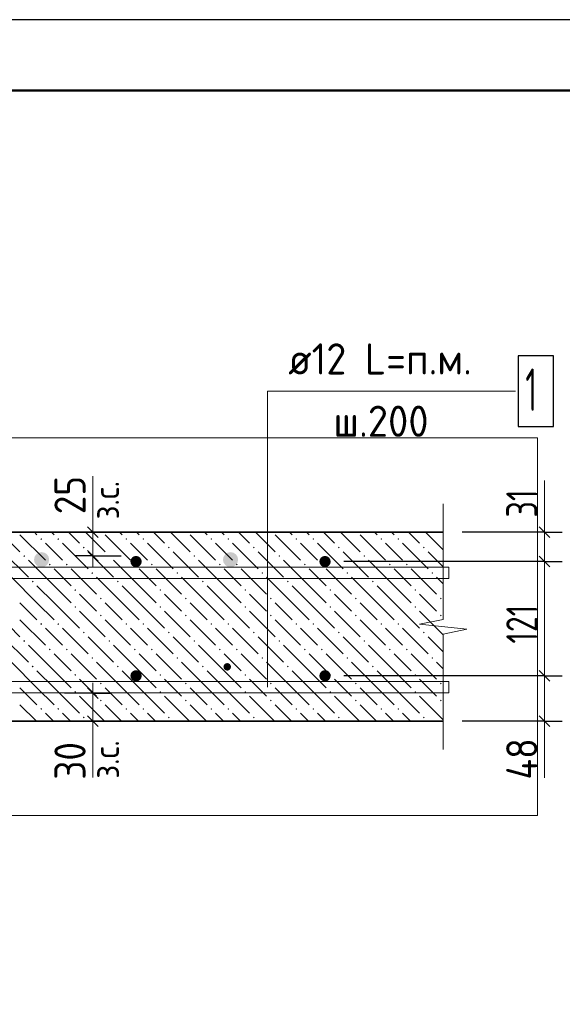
# Model space of a CAD drawing. Header units: millimetres. Extents: x 0 to 42000, y 0 to 29700.
# Tile 16 of 25: x 17937 to 21766, y 22748 to 29700. Entities that reach past the tile are written whole.
import ezdxf

# ---------------------------------------------------------------- set-up
doc = ezdxf.new("R2010")
doc.units = ezdxf.units.MM
for name, color, linetype, lineweight in [('Standard', 7, 'Continuous', 25), ('ДОП Верх по У', 7, 'Continuous', 18), ('ЖБ Перекрытие верхний уровень', 7, 'Continuous', 18), ('Размерная линия_ общее', 7, 'Continuous', 13), ('Фоновоя арматура Х1', 7, 'Continuous', 25)]:
    doc.layers.add(name, color=color, linetype=linetype, lineweight=lineweight)
doc.styles.add('ISOCPEUR', font='txt')

msp = doc.modelspace()

# ---------------------------------------------------------------- hatches: boundary and pattern name
at = {"linetype": 'Continuous', "lineweight": 13, "transparency": 33554687}
msp.add_hatch(color=7, dxfattribs=at).paths.add_polyline_path([(19428.4, 25131), (19426.4, 25141.2), (19420.6, 25149.9), (19412, 25155.6), (19401.8, 25157.7), (19391.6, 25155.6), (19382.9, 25149.9), (19377.1, 25141.2), (19375.1, 25131), (19377.1, 25120.8), (19382.9, 25112.1), (19391.6, 25106.4), (19401.8, 25104.3), (19412, 25106.4), (19420.6, 25112.1), (19426.4, 25120.8)])
at = {"layer": 'ДОП Верх по У', "linetype": 'Continuous', "lineweight": 25, "transparency": 33554687}
for points in [[(18145.1, 25887.7), (18141, 25908.1), (18129.5, 25925.4), (18112.2, 25936.9), (18091.8, 25941), (18071.4, 25936.9), (18054.1, 25925.4), (18042.5, 25908.1), (18038.4, 25887.7), (18042.5, 25867.3), (18054.1, 25850), (18071.4, 25838.4), (18091.8, 25834.3), (18112.2, 25838.4), (18129.5, 25850), (18141, 25867.3)], [(19478.4, 25887.7), (19474.4, 25908.1), (19462.8, 25925.4), (19445.5, 25936.9), (19425.1, 25941), (19404.7, 25936.9), (19387.4, 25925.4), (19375.8, 25908.1), (19371.8, 25887.7), (19375.8, 25867.3), (19387.4, 25850), (19404.7, 25838.4), (19425.1, 25834.3), (19445.5, 25838.4), (19462.8, 25850), (19474.4, 25867.3)]]:
    msp.add_hatch(color=7, dxfattribs=at).paths.add_polyline_path(points)
at = {"layer": 'ЖБ Перекрытие верхний уровень', "linetype": 'Continuous', "lineweight": 18, "transparency": 33554687}
for points in [[(18082.8, 26033.5), (18089.3, 26040), (18095.8, 26033.5), (18089.3, 26027)], [(18202.8, 26033.5), (18209.3, 26040), (18215.8, 26033.5), (18209.3, 26027)], [(18682.8, 26033.5), (18689.3, 26040), (18695.8, 26033.5), (18689.3, 26027)], [(18802.8, 26033.5), (18809.3, 26040), (18815.8, 26033.5), (18809.3, 26027)], [(19282.8, 26033.5), (19289.3, 26040), (19295.8, 26033.5), (19289.3, 26027)], [(19402.8, 26033.5), (19409.3, 26040), (19415.8, 26033.5), (19409.3, 26027)], [(19882.8, 26033.5), (19889.3, 26040), (19895.8, 26033.5), (19889.3, 26027)], [(20002.8, 26033.5), (20009.3, 26040), (20015.8, 26033.5), (20009.3, 26027)], [(20482.8, 26033.5), (20489.3, 26040), (20495.8, 26033.5), (20489.3, 26027)], [(20602.8, 26033.5), (20609.3, 26040), (20615.8, 26033.5), (20609.3, 26027)], [(18382.8, 25973.5), (18389.3, 25980), (18395.8, 25973.5), (18389.3, 25967)], [(18982.8, 25973.5), (18989.3, 25980), (18995.8, 25973.5), (18989.3, 25967)], [(19582.8, 25973.5), (19589.3, 25980), (19595.8, 25973.5), (19589.3, 25967)], [(20182.8, 25973.5), (20189.3, 25980), (20195.8, 25973.5), (20189.3, 25967)], [(20782.8, 25973.5), (20789.3, 25980), (20795.8, 25973.5), (20789.3, 25967)], [(17962.8, 25913.5), (17969.3, 25920), (17975.8, 25913.5), (17969.3, 25907)], [(18142.8, 25853.5), (18149.3, 25860), (18155.8, 25853.5), (18149.3, 25847)], [(18262.8, 25853.5), (18269.3, 25860), (18275.8, 25853.5), (18269.3, 25847)], [(18562.8, 25913.5), (18569.3, 25920), (18575.8, 25913.5), (18569.3, 25907)], [(18742.8, 25853.5), (18749.3, 25860), (18755.8, 25853.5), (18749.3, 25847)], [(18862.8, 25853.5), (18869.3, 25860), (18875.8, 25853.5), (18869.3, 25847)], [(19162.8, 25913.5), (19169.3, 25920), (19175.8, 25913.5), (19169.3, 25907)], [(19342.8, 25853.5), (19349.3, 25860), (19355.8, 25853.5), (19349.3, 25847)], [(19462.8, 25853.5), (19469.3, 25860), (19475.8, 25853.5), (19469.3, 25847)], [(19762.8, 25913.5), (19769.3, 25920), (19775.8, 25913.5), (19769.3, 25907)], [(19942.8, 25853.5), (19949.3, 25860), (19955.8, 25853.5), (19949.3, 25847)], [(20062.8, 25853.5), (20069.3, 25860), (20075.8, 25853.5), (20069.3, 25847)], [(20362.8, 25913.5), (20369.3, 25920), (20375.8, 25913.5), (20369.3, 25907)], [(20542.8, 25853.5), (20549.3, 25860), (20555.8, 25853.5), (20549.3, 25847)], [(20662.8, 25853.5), (20669.3, 25860), (20675.8, 25853.5), (20669.3, 25847)], [(18442.8, 25793.5), (18449.3, 25800), (18455.8, 25793.5), (18449.3, 25787)], [(19042.8, 25793.5), (19049.3, 25800), (19055.8, 25793.5), (19049.3, 25787)], [(19642.8, 25793.5), (19649.3, 25800), (19655.8, 25793.5), (19649.3, 25787)], [(20242.8, 25793.5), (20249.3, 25800), (20255.8, 25793.5), (20249.3, 25787)], [(20842.8, 25793.5), (20849.3, 25800), (20855.8, 25793.5), (20849.3, 25787)], [(18022.8, 25733.5), (18029.3, 25740), (18035.8, 25733.5), (18029.3, 25727)], [(18622.8, 25733.5), (18629.3, 25740), (18635.8, 25733.5), (18629.3, 25727)], [(19222.8, 25733.5), (19229.3, 25740), (19235.8, 25733.5), (19229.3, 25727)], [(19822.8, 25733.5), (19829.3, 25740), (19835.8, 25733.5), (19829.3, 25727)], [(20422.8, 25733.5), (20429.3, 25740), (20435.8, 25733.5), (20429.3, 25727)], [(18322.8, 25673.5), (18329.3, 25680), (18335.8, 25673.5), (18329.3, 25667)], [(18922.8, 25673.5), (18929.3, 25680), (18935.8, 25673.5), (18929.3, 25667)], [(19522.8, 25673.5), (19529.3, 25680), (19535.8, 25673.5), (19529.3, 25667)], [(20122.8, 25673.5), (20129.3, 25680), (20135.8, 25673.5), (20129.3, 25667)], [(20722.8, 25673.5), (20729.3, 25680), (20735.8, 25673.5), (20729.3, 25667)], [(18502.8, 25613.5), (18509.3, 25620), (18515.8, 25613.5), (18509.3, 25607)], [(19102.8, 25613.5), (19109.3, 25620), (19115.8, 25613.5), (19109.3, 25607)], [(19702.8, 25613.5), (19709.3, 25620), (19715.8, 25613.5), (19709.3, 25607)], [(20302.8, 25613.5), (20309.3, 25620), (20315.8, 25613.5), (20309.3, 25607)], [(20902.8, 25613.5), (20909.3, 25620), (20915.8, 25613.5), (20909.3, 25607)], [(18322.8, 25553.5), (18329.3, 25560), (18335.8, 25553.5), (18329.3, 25547)], [(18922.8, 25553.5), (18929.3, 25560), (18935.8, 25553.5), (18929.3, 25547)], [(19522.8, 25553.5), (19529.3, 25560), (19535.8, 25553.5), (19529.3, 25547)], [(20122.8, 25553.5), (20129.3, 25560), (20135.8, 25553.5), (20129.3, 25547)], [(20722.8, 25553.5), (20729.3, 25560), (20735.8, 25553.5), (20729.3, 25547)], [(18502.8, 25493.5), (18509.3, 25500), (18515.8, 25493.5), (18509.3, 25487)], [(19102.8, 25493.5), (19109.3, 25500), (19115.8, 25493.5), (19109.3, 25487)], [(19702.8, 25493.5), (19709.3, 25500), (19715.8, 25493.5), (19709.3, 25487)], [(20302.8, 25493.5), (20309.3, 25500), (20315.8, 25493.5), (20309.3, 25487)], [(20902.8, 25493.5), (20909.3, 25500), (20915.8, 25493.5), (20909.3, 25487)], [(18082.8, 25433.5), (18089.3, 25440), (18095.8, 25433.5), (18089.3, 25427)], [(18202.8, 25433.5), (18209.3, 25440), (18215.8, 25433.5), (18209.3, 25427)], [(18382.8, 25373.5), (18389.3, 25380), (18395.8, 25373.5), (18389.3, 25367)], [(18682.8, 25433.5), (18689.3, 25440), (18695.8, 25433.5), (18689.3, 25427)], [(18802.8, 25433.5), (18809.3, 25440), (18815.8, 25433.5), (18809.3, 25427)], [(18982.8, 25373.5), (18989.3, 25380), (18995.8, 25373.5), (18989.3, 25367)], [(19282.8, 25433.5), (19289.3, 25440), (19295.8, 25433.5), (19289.3, 25427)], [(19402.8, 25433.5), (19409.3, 25440), (19415.8, 25433.5), (19409.3, 25427)], [(19582.8, 25373.5), (19589.3, 25380), (19595.8, 25373.5), (19589.3, 25367)], [(19882.8, 25433.5), (19889.3, 25440), (19895.8, 25433.5), (19889.3, 25427)], [(20002.8, 25433.5), (20009.3, 25440), (20015.8, 25433.5), (20009.3, 25427)], [(20182.8, 25373.5), (20189.3, 25380), (20195.8, 25373.5), (20189.3, 25367)], [(20482.8, 25433.5), (20489.3, 25440), (20495.8, 25433.5), (20489.3, 25427)], [(20602.8, 25433.5), (20609.3, 25440), (20615.8, 25433.5), (20609.3, 25427)], [(20782.8, 25373.5), (20789.3, 25380), (20795.8, 25373.5), (20789.3, 25367)], [(17962.8, 25313.5), (17969.3, 25320), (17975.8, 25313.5), (17969.3, 25307)], [(18562.8, 25313.5), (18569.3, 25320), (18575.8, 25313.5), (18569.3, 25307)], [(19162.8, 25313.5), (19169.3, 25320), (19175.8, 25313.5), (19169.3, 25307)], [(19762.8, 25313.5), (19769.3, 25320), (19775.8, 25313.5), (19769.3, 25307)], [(20362.8, 25313.5), (20369.3, 25320), (20375.8, 25313.5), (20369.3, 25307)], [(18142.8, 25253.5), (18149.3, 25260), (18155.8, 25253.5), (18149.3, 25247)], [(18262.8, 25253.5), (18269.3, 25260), (18275.8, 25253.5), (18269.3, 25247)], [(18742.8, 25253.5), (18749.3, 25260), (18755.8, 25253.5), (18749.3, 25247)], [(18862.8, 25253.5), (18869.3, 25260), (18875.8, 25253.5), (18869.3, 25247)], [(19342.8, 25253.5), (19349.3, 25260), (19355.8, 25253.5), (19349.3, 25247)], [(19462.8, 25253.5), (19469.3, 25260), (19475.8, 25253.5), (19469.3, 25247)], [(19942.8, 25253.5), (19949.3, 25260), (19955.8, 25253.5), (19949.3, 25247)], [(20062.8, 25253.5), (20069.3, 25260), (20075.8, 25253.5), (20069.3, 25247)], [(20542.8, 25253.5), (20549.3, 25260), (20555.8, 25253.5), (20549.3, 25247)], [(20662.8, 25253.5), (20669.3, 25260), (20675.8, 25253.5), (20669.3, 25247)], [(18442.8, 25193.5), (18449.3, 25200), (18455.8, 25193.5), (18449.3, 25187)], [(19042.8, 25193.5), (19049.3, 25200), (19055.8, 25193.5), (19049.3, 25187)], [(19642.8, 25193.5), (19649.3, 25200), (19655.8, 25193.5), (19649.3, 25187)], [(20242.8, 25193.5), (20249.3, 25200), (20255.8, 25193.5), (20249.3, 25187)], [(20842.8, 25193.5), (20849.3, 25200), (20855.8, 25193.5), (20849.3, 25187)], [(18022.8, 25133.5), (18029.3, 25140), (18035.8, 25133.5), (18029.3, 25127)], [(18622.8, 25133.5), (18629.3, 25140), (18635.8, 25133.5), (18629.3, 25127)], [(19222.8, 25133.5), (19229.3, 25140), (19235.8, 25133.5), (19229.3, 25127)], [(19822.8, 25133.5), (19829.3, 25140), (19835.8, 25133.5), (19829.3, 25127)], [(20422.8, 25133.5), (20429.3, 25140), (20435.8, 25133.5), (20429.3, 25127)], [(18322.8, 25073.5), (18329.3, 25080), (18335.8, 25073.5), (18329.3, 25067)], [(18922.8, 25073.5), (18929.3, 25080), (18935.8, 25073.5), (18929.3, 25067)], [(19522.8, 25073.5), (19529.3, 25080), (19535.8, 25073.5), (19529.3, 25067)], [(20122.8, 25073.5), (20129.3, 25080), (20135.8, 25073.5), (20129.3, 25067)], [(20722.8, 25073.5), (20729.3, 25080), (20735.8, 25073.5), (20729.3, 25067)], [(18322.8, 24953.5), (18329.3, 24960), (18335.8, 24953.5), (18329.3, 24947)], [(18502.8, 25013.5), (18509.3, 25020), (18515.8, 25013.5), (18509.3, 25007)], [(18922.8, 24953.5), (18929.3, 24960), (18935.8, 24953.5), (18929.3, 24947)], [(19102.8, 25013.5), (19109.3, 25020), (19115.8, 25013.5), (19109.3, 25007)], [(19522.8, 24953.5), (19529.3, 24960), (19535.8, 24953.5), (19529.3, 24947)], [(19702.8, 25013.5), (19709.3, 25020), (19715.8, 25013.5), (19709.3, 25007)], [(20122.8, 24953.5), (20129.3, 24960), (20135.8, 24953.5), (20129.3, 24947)], [(20302.8, 25013.5), (20309.3, 25020), (20315.8, 25013.5), (20309.3, 25007)], [(20722.8, 24953.5), (20729.3, 24960), (20735.8, 24953.5), (20729.3, 24947)], [(20902.8, 25013.5), (20909.3, 25020), (20915.8, 25013.5), (20909.3, 25007)], [(18502.8, 24893.5), (18509.3, 24900), (18515.8, 24893.5), (18509.3, 24887)], [(19102.8, 24893.5), (19109.3, 24900), (19115.8, 24893.5), (19109.3, 24887)], [(19702.8, 24893.5), (19709.3, 24900), (19715.8, 24893.5), (19709.3, 24887)], [(20302.8, 24893.5), (20309.3, 24900), (20315.8, 24893.5), (20309.3, 24887)], [(20902.8, 24893.5), (20909.3, 24900), (20915.8, 24893.5), (20909.3, 24887)], [(18082.8, 24833.5), (18089.3, 24840), (18095.8, 24833.5), (18089.3, 24827)], [(18202.8, 24833.5), (18209.3, 24840), (18215.8, 24833.5), (18209.3, 24827)], [(18682.8, 24833.5), (18689.3, 24840), (18695.8, 24833.5), (18689.3, 24827)], [(18802.8, 24833.5), (18809.3, 24840), (18815.8, 24833.5), (18809.3, 24827)], [(19282.8, 24833.5), (19289.3, 24840), (19295.8, 24833.5), (19289.3, 24827)], [(19402.8, 24833.5), (19409.3, 24840), (19415.8, 24833.5), (19409.3, 24827)], [(19882.8, 24833.5), (19889.3, 24840), (19895.8, 24833.5), (19889.3, 24827)], [(20002.8, 24833.5), (20009.3, 24840), (20015.8, 24833.5), (20009.3, 24827)], [(20482.8, 24833.5), (20489.3, 24840), (20495.8, 24833.5), (20489.3, 24827)], [(20602.8, 24833.5), (20609.3, 24840), (20615.8, 24833.5), (20609.3, 24827)], [(18382.8, 24773.5), (18389.3, 24780), (18395.8, 24773.5), (18389.3, 24767)], [(18982.8, 24773.5), (18989.3, 24780), (18995.8, 24773.5), (18989.3, 24767)], [(19582.8, 24773.5), (19589.3, 24780), (19595.8, 24773.5), (19589.3, 24767)], [(20182.8, 24773.5), (20189.3, 24780), (20195.8, 24773.5), (20189.3, 24767)], [(20782.8, 24773.5), (20789.3, 24780), (20795.8, 24773.5), (20789.3, 24767)]]:
    msp.add_hatch(color=7, dxfattribs=at).paths.add_polyline_path(points, flags=16)
at = {"layer": 'Фоновоя арматура Х1', "linetype": 'Continuous', "lineweight": 18, "transparency": 33554687}
for points in [[(18798.4, 25874.3), (18795.4, 25889.6), (18786.7, 25902.6), (18773.7, 25911.3), (18758.4, 25914.3), (18743.1, 25911.3), (18730.1, 25902.6), (18721.5, 25889.6), (18718.4, 25874.3), (18721.5, 25859), (18730.1, 25846), (18743.1, 25837.4), (18758.4, 25834.3), (18773.7, 25837.4), (18786.7, 25846), (18795.4, 25859)], [(20131.8, 25874.3), (20128.7, 25889.6), (20120.1, 25902.6), (20107.1, 25911.3), (20091.8, 25914.3), (20076.5, 25911.3), (20063.5, 25902.6), (20054.8, 25889.6), (20051.8, 25874.3), (20054.8, 25859), (20063.5, 25846), (20076.5, 25837.4), (20091.8, 25834.3), (20107.1, 25837.4), (20120.1, 25846), (20128.7, 25859)], [(18798.4, 25067.7), (18795.4, 25083), (18786.7, 25096), (18773.7, 25104.6), (18758.4, 25107.7), (18743.1, 25104.6), (18730.1, 25096), (18721.5, 25083), (18718.4, 25067.7), (18721.5, 25052.4), (18730.1, 25039.4), (18743.1, 25030.7), (18758.4, 25027.7), (18773.7, 25030.7), (18786.7, 25039.4), (18795.4, 25052.4)], [(20131.8, 25067.7), (20128.7, 25083), (20120.1, 25096), (20107.1, 25104.6), (20091.8, 25107.7), (20076.5, 25104.6), (20063.5, 25096), (20054.8, 25083), (20051.8, 25067.7), (20054.8, 25052.4), (20063.5, 25039.4), (20076.5, 25030.7), (20091.8, 25027.7), (20107.1, 25030.7), (20120.1, 25039.4), (20128.7, 25052.4)]]:
    msp.add_hatch(color=7, dxfattribs=at).paths.add_polyline_path(points)

# ---------------------------------------------------------------- linework, layer by layer
at = {"layer": 'Standard', "color": 7, "linetype": 'Continuous', "lineweight": 13, "transparency": 33554687}
for p, q in [((18452.3, 26081), (18452.3, 26478.4)), ((21640.6, 26081), (21640.6, 26447.7)), ((20925, 26281), (20925, 25466.3)), ((20925, 25466.3), (20758.4, 25431.7)), ((20758.4, 25431.7), (21091.7, 25397)), ((21091.7, 25397), (20925, 25362.3)), ((20925, 25362.3), (20925, 24547.7)), ((18452.3, 24747.7), (18452.3, 24350.2)), ((21640.6, 24747.7), (21640.6, 24347.7)), ((20925, 24547.7), (20925, 24547.7))]:
    msp.add_line(p, q, dxfattribs=at)
at = {"layer": 'Standard', "color": 7, "linetype": 'Continuous', "lineweight": 25, "transparency": 33554687}
msp.add_lwpolyline([(0, 0), (42000, 0), (42000, 29700), (0, 29700), (0, 0)], close=True, dxfattribs=at)
at = {"layer": 'Standard', "color": 7, "linetype": 'Continuous', "lineweight": 50, "transparency": 33554687}
msp.add_lwpolyline([(2000, 29200), (41500, 29200), (41500, 500), (2000, 500), (2000, 29200)], close=True, dxfattribs=at)
at = {"layer": 'Standard', "color": 7, "linetype": 'Continuous', "lineweight": 13, "transparency": 33554687}
for points in [[(41500, 29200), (2000, 29200), (2000, 6000), (41500, 6000), (41500, 29200)], [(21435, 27077.6), (19686.6, 27077.6), (19686.6, 26666.8), (19686.6, 24987.7)]]:
    msp.add_lwpolyline(points, dxfattribs=at)
at = {"layer": 'Standard', "color": 254, "linetype": 'Continuous', "lineweight": 18, "true_color": 0xc4c4ff, "transparency": 33554687}
msp.add_lwpolyline([(3556.3, 24081), (21591.7, 24081), (21591.7, 26747.7), (3556.3, 26747.7), (3556.3, 24081)], dxfattribs=at)
at = {"layer": 'ЖБ Перекрытие верхний уровень', "color": 7, "linetype": 'Continuous', "lineweight": 35, "transparency": 33554687}
for p, q in [((20925, 26081), (13158.4, 26081)), ((13158.4, 24747.7), (20925, 24747.7))]:
    msp.add_line(p, q, dxfattribs=at)
at = {"layer": 'ЖБ Перекрытие верхний уровень', "color": 9, "linetype": 'Continuous', "lineweight": 18, "true_color": 0xc7c7c7, "transparency": 33554687}
for p, q in [((17801.8, 26081), (17939.3, 25943.5)), ((18041.8, 26081), (18059.3, 26063.5)), ((18161.8, 26081), (18179.3, 26063.5)), ((18281.8, 26081), (18359.3, 26003.5)), ((18401.8, 26081), (18539.3, 25943.5)), ((18641.8, 26081), (18659.3, 26063.5)), ((18761.8, 26081), (18779.3, 26063.5)), ((18881.8, 26081), (18959.3, 26003.5)), ((19001.8, 26081), (19139.3, 25943.5)), ((19241.8, 26081), (19259.3, 26063.5)), ((19361.8, 26081), (19379.3, 26063.5)), ((19481.8, 26081), (19559.3, 26003.5)), ((19601.8, 26081), (19739.3, 25943.5)), ((19841.8, 26081), (19859.3, 26063.5)), ((19961.8, 26081), (19979.3, 26063.5)), ((20081.8, 26081), (20159.3, 26003.5)), ((20201.8, 26081), (20339.3, 25943.5)), ((20441.8, 26081), (20459.3, 26063.5)), ((20561.8, 26081), (20579.3, 26063.5)), ((20681.8, 26081), (20759.3, 26003.5)), ((20801.8, 26081), (20925, 25957.8)), ((17939.3, 26063.5), (18119.3, 25883.5)), ((18179.3, 25943.5), (18119.3, 26003.5)), ((18239.3, 26003.5), (18419.3, 25823.5)), ((18539.3, 26063.5), (18719.3, 25883.5)), ((18779.3, 25943.5), (18719.3, 26003.5)), ((18839.3, 26003.5), (19019.3, 25823.5)), ((19139.3, 26063.5), (19319.3, 25883.5)), ((19379.3, 25943.5), (19319.3, 26003.5)), ((19439.3, 26003.5), (19619.3, 25823.5)), ((19739.3, 26063.5), (19919.3, 25883.5)), ((19979.3, 25943.5), (19919.3, 26003.5)), ((20039.3, 26003.5), (20219.3, 25823.5)), ((20339.3, 26063.5), (20519.3, 25883.5)), ((20579.3, 25943.5), (20519.3, 26003.5)), ((20639.3, 26003.5), (20819.3, 25823.5)), ((17819.3, 25943.5), (17999.3, 25763.5)), ((18239.3, 25883.5), (18179.3, 25943.5)), ((18419.3, 25943.5), (18599.3, 25763.5)), ((18839.3, 25883.5), (18779.3, 25943.5)), ((19019.3, 25943.5), (19199.3, 25763.5)), ((19439.3, 25883.5), (19379.3, 25943.5)), ((19619.3, 25943.5), (19799.3, 25763.5)), ((20039.3, 25883.5), (19979.3, 25943.5)), ((20219.3, 25943.5), (20399.3, 25763.5)), ((20639.3, 25883.5), (20579.3, 25943.5)), ((20819.3, 25943.5), (20925, 25837.8)), ((18179.3, 25703.5), (17999.3, 25883.5)), ((18779.3, 25703.5), (18599.3, 25883.5)), ((19379.3, 25703.5), (19199.3, 25883.5)), ((19979.3, 25703.5), (19799.3, 25883.5)), ((20579.3, 25703.5), (20399.3, 25883.5)), ((18179.3, 25823.5), (18299.3, 25703.5)), ((18299.3, 25823.5), (18479.3, 25643.5)), ((18779.3, 25823.5), (18899.3, 25703.5)), ((18899.3, 25823.5), (19079.3, 25643.5)), ((19379.3, 25823.5), (19499.3, 25703.5)), ((19499.3, 25823.5), (19679.3, 25643.5)), ((19979.3, 25823.5), (20099.3, 25703.5)), ((20099.3, 25823.5), (20279.3, 25643.5)), ((20579.3, 25823.5), (20699.3, 25703.5)), ((20699.3, 25823.5), (20879.3, 25643.5)), ((18059.3, 25583.5), (17879.3, 25763.5)), ((18659.3, 25583.5), (18479.3, 25763.5)), ((19259.3, 25583.5), (19079.3, 25763.5)), ((19859.3, 25583.5), (19679.3, 25763.5)), ((20459.3, 25583.5), (20279.3, 25763.5)), ((20925, 25717.8), (20879.3, 25763.5)), ((18059.3, 25703.5), (18179.3, 25583.5)), ((18179.3, 25703.5), (18299.3, 25583.5)), ((18659.3, 25703.5), (18779.3, 25583.5)), ((18779.3, 25703.5), (18899.3, 25583.5)), ((19259.3, 25703.5), (19379.3, 25583.5)), ((19379.3, 25703.5), (19499.3, 25583.5)), ((19859.3, 25703.5), (19979.3, 25583.5)), ((19979.3, 25703.5), (20099.3, 25583.5)), ((20459.3, 25703.5), (20579.3, 25583.5)), ((20579.3, 25703.5), (20699.3, 25583.5)), ((17939.3, 25583.5), (18059.3, 25463.5)), ((18059.3, 25583.5), (18179.3, 25463.5)), ((18179.3, 25583.5), (18359.3, 25403.5)), ((18419.3, 25583.5), (18359.3, 25643.5)), ((18479.3, 25523.5), (18419.3, 25583.5)), ((18539.3, 25583.5), (18659.3, 25463.5)), ((18659.3, 25583.5), (18779.3, 25463.5)), ((18779.3, 25583.5), (18959.3, 25403.5)), ((19019.3, 25583.5), (18959.3, 25643.5)), ((19079.3, 25523.5), (19019.3, 25583.5)), ((19139.3, 25583.5), (19259.3, 25463.5)), ((19259.3, 25583.5), (19379.3, 25463.5)), ((19379.3, 25583.5), (19559.3, 25403.5)), ((19619.3, 25583.5), (19559.3, 25643.5)), ((19679.3, 25523.5), (19619.3, 25583.5)), ((19739.3, 25583.5), (19859.3, 25463.5)), ((19859.3, 25583.5), (19979.3, 25463.5)), ((19979.3, 25583.5), (20159.3, 25403.5)), ((20219.3, 25583.5), (20159.3, 25643.5)), ((20279.3, 25523.5), (20219.3, 25583.5)), ((20339.3, 25583.5), (20459.3, 25463.5)), ((20459.3, 25583.5), (20579.3, 25463.5)), ((20579.3, 25583.5), (20759.3, 25403.5)), ((20819.3, 25583.5), (20759.3, 25643.5)), ((20879.3, 25523.5), (20819.3, 25583.5)), ((17759.3, 25523.5), (17939.3, 25343.5)), ((18359.3, 25523.5), (18539.3, 25343.5)), ((18959.3, 25523.5), (19139.3, 25343.5)), ((19559.3, 25523.5), (19739.3, 25343.5)), ((20159.3, 25523.5), (20339.3, 25343.5)), ((20759.3, 25523.5), (20925, 25357.8)), ((17939.3, 25463.5), (18119.3, 25283.5)), ((18539.3, 25463.5), (18719.3, 25283.5)), ((19139.3, 25463.5), (19319.3, 25283.5)), ((19739.3, 25463.5), (19919.3, 25283.5)), ((20339.3, 25463.5), (20519.3, 25283.5)), ((18179.3, 25343.5), (18119.3, 25403.5)), ((18239.3, 25403.5), (18419.3, 25223.5)), ((18779.3, 25343.5), (18719.3, 25403.5)), ((18839.3, 25403.5), (19019.3, 25223.5)), ((19379.3, 25343.5), (19319.3, 25403.5)), ((19439.3, 25403.5), (19619.3, 25223.5)), ((19979.3, 25343.5), (19919.3, 25403.5)), ((20039.3, 25403.5), (20219.3, 25223.5)), ((20579.3, 25343.5), (20519.3, 25403.5)), ((20639.3, 25403.5), (20819.3, 25223.5)), ((17819.3, 25343.5), (17999.3, 25163.5)), ((18239.3, 25283.5), (18179.3, 25343.5)), ((18419.3, 25343.5), (18599.3, 25163.5)), ((18839.3, 25283.5), (18779.3, 25343.5)), ((19019.3, 25343.5), (19199.3, 25163.5)), ((19439.3, 25283.5), (19379.3, 25343.5)), ((19619.3, 25343.5), (19799.3, 25163.5)), ((20039.3, 25283.5), (19979.3, 25343.5)), ((20219.3, 25343.5), (20399.3, 25163.5)), ((20639.3, 25283.5), (20579.3, 25343.5)), ((20819.3, 25343.5), (20925, 25237.8)), ((18179.3, 25103.5), (17999.3, 25283.5)), ((18779.3, 25103.5), (18599.3, 25283.5)), ((19379.3, 25103.5), (19199.3, 25283.5)), ((19979.3, 25103.5), (19799.3, 25283.5)), ((20579.3, 25103.5), (20399.3, 25283.5)), ((18179.3, 25223.5), (18299.3, 25103.5)), ((18299.3, 25223.5), (18479.3, 25043.5)), ((18779.3, 25223.5), (18899.3, 25103.5)), ((18899.3, 25223.5), (19079.3, 25043.5)), ((19379.3, 25223.5), (19499.3, 25103.5)), ((19499.3, 25223.5), (19679.3, 25043.5)), ((19979.3, 25223.5), (20099.3, 25103.5)), ((20099.3, 25223.5), (20279.3, 25043.5)), ((20579.3, 25223.5), (20699.3, 25103.5)), ((20699.3, 25223.5), (20879.3, 25043.5)), ((18059.3, 24983.5), (17879.3, 25163.5)), ((18059.3, 25103.5), (18179.3, 24983.5)), ((18179.3, 25103.5), (18299.3, 24983.5)), ((18659.3, 24983.5), (18479.3, 25163.5)), ((18659.3, 25103.5), (18779.3, 24983.5)), ((18779.3, 25103.5), (18899.3, 24983.5)), ((19259.3, 24983.5), (19079.3, 25163.5)), ((19259.3, 25103.5), (19379.3, 24983.5)), ((19379.3, 25103.5), (19499.3, 24983.5)), ((19859.3, 24983.5), (19679.3, 25163.5)), ((19859.3, 25103.5), (19979.3, 24983.5)), ((19979.3, 25103.5), (20099.3, 24983.5)), ((20459.3, 24983.5), (20279.3, 25163.5)), ((20459.3, 25103.5), (20579.3, 24983.5)), ((20579.3, 25103.5), (20699.3, 24983.5)), ((20925, 25117.8), (20879.3, 25163.5)), ((18419.3, 24983.5), (18359.3, 25043.5)), ((19019.3, 24983.5), (18959.3, 25043.5)), ((19619.3, 24983.5), (19559.3, 25043.5)), ((20219.3, 24983.5), (20159.3, 25043.5)), ((20819.3, 24983.5), (20759.3, 25043.5)), ((17939.3, 24983.5), (18059.3, 24863.5)), ((18059.3, 24983.5), (18179.3, 24863.5)), ((18179.3, 24983.5), (18359.3, 24803.5)), ((18479.3, 24923.5), (18419.3, 24983.5)), ((18539.3, 24983.5), (18659.3, 24863.5)), ((18659.3, 24983.5), (18779.3, 24863.5)), ((18779.3, 24983.5), (18959.3, 24803.5)), ((19079.3, 24923.5), (19019.3, 24983.5)), ((19139.3, 24983.5), (19259.3, 24863.5)), ((19259.3, 24983.5), (19379.3, 24863.5)), ((19379.3, 24983.5), (19559.3, 24803.5)), ((19679.3, 24923.5), (19619.3, 24983.5)), ((19739.3, 24983.5), (19859.3, 24863.5)), ((19859.3, 24983.5), (19979.3, 24863.5)), ((19979.3, 24983.5), (20159.3, 24803.5)), ((20279.3, 24923.5), (20219.3, 24983.5)), ((20339.3, 24983.5), (20459.3, 24863.5)), ((20459.3, 24983.5), (20579.3, 24863.5)), ((20579.3, 24983.5), (20759.3, 24803.5)), ((20879.3, 24923.5), (20819.3, 24983.5)), ((18359.3, 24923.5), (18535.2, 24747.7)), ((18959.3, 24923.5), (19135.2, 24747.7)), ((19559.3, 24923.5), (19735.2, 24747.7)), ((20159.3, 24923.5), (20335.2, 24747.7)), ((20759.3, 24923.5), (20925, 24757.8)), ((17939.3, 24863.5), (18055.2, 24747.7)), ((18539.3, 24863.5), (18655.2, 24747.7)), ((19139.3, 24863.5), (19255.2, 24747.7)), ((19739.3, 24863.5), (19855.2, 24747.7)), ((20339.3, 24863.5), (20455.2, 24747.7)), ((18175.2, 24747.7), (18119.3, 24803.5)), ((18239.3, 24803.5), (18295.2, 24747.7)), ((18775.2, 24747.7), (18719.3, 24803.5)), ((18839.3, 24803.5), (18895.2, 24747.7)), ((19375.2, 24747.7), (19319.3, 24803.5)), ((19439.3, 24803.5), (19495.2, 24747.7)), ((19975.2, 24747.7), (19919.3, 24803.5)), ((20039.3, 24803.5), (20095.2, 24747.7)), ((20575.2, 24747.7), (20519.3, 24803.5)), ((20639.3, 24803.5), (20695.2, 24747.7))]:
    msp.add_line(p, q, dxfattribs=at)
at = {"layer": 'Размерная линия_ общее', "color": 7, "linetype": 'Continuous', "lineweight": 13, "transparency": 33554687}
for p, q in [((18452.3, 26081), (18452.3, 26156)), ((21640.6, 26081), (21640.6, 26156)), ((18452.3, 25914.3), (18452.3, 26081)), ((21640.6, 26081), (21640.6, 25874.3)), ((18452.3, 25914.3), (18452.3, 25839.3)), ((21640.6, 25874.3), (21640.6, 25067.7)), ((21640.6, 25067.7), (21640.6, 24747.7)), ((18452.3, 24944.3), (18452.3, 25019.3)), ((18452.3, 24944.3), (18452.3, 24747.7)), ((18452.3, 24747.7), (18452.3, 24672.7)), ((21640.6, 24747.7), (21640.6, 24672.7))]:
    msp.add_line(p, q, dxfattribs=at)
at = {"layer": 'Размерная линия_ общее', "color": 253, "linetype": 'Continuous', "lineweight": -3, "true_color": 0xa0a0a0, "transparency": 33554687}
for p, q in [((18452.3, 26081), (18327.3, 26081)), ((18452.3, 26081), (18577.3, 26081)), ((18452.3, 26081), (18784, 26081)), ((21640.6, 26081), (21515.6, 26081)), ((21640.6, 26081), (21765.6, 26081)), ((18452.3, 25914.3), (18327.3, 25914.3)), ((18452.3, 25914.3), (18577.3, 25914.3)), ((18452.3, 25914.3), (18652.3, 25914.3)), ((21640.6, 25874.3), (21515.6, 25874.3)), ((21640.6, 25874.3), (21765.6, 25874.3)), ((21640.6, 25067.7), (21515.6, 25067.7)), ((21640.6, 25067.7), (21765.6, 25067.7)), ((18452.3, 24944.3), (18252.3, 24944.3)), ((18452.3, 24944.3), (18327.3, 24944.3)), ((18452.3, 24944.3), (18577.3, 24944.3)), ((18452.3, 24747.7), (18327.3, 24747.7)), ((18452.3, 24747.7), (18577.3, 24747.7)), ((18452.3, 24747.7), (18784, 24747.7)), ((21640.6, 24747.7), (21515.6, 24747.7)), ((21640.6, 24747.7), (21765.6, 24747.7))]:
    msp.add_line(p, q, dxfattribs=at)
at = {"layer": 'Размерная линия_ общее', "color": 7, "linetype": 'Continuous', "lineweight": 25, "transparency": 33554687}
for p, q in [((18489.8, 26043.5), (18414.8, 26118.5)), ((21603.1, 26118.5), (21678.1, 26043.5)), ((18489.8, 25876.8), (18414.8, 25951.8)), ((21603.1, 25911.8), (21678.1, 25836.8)), ((21603.1, 25105.2), (21678.1, 25030.2)), ((18414.8, 24981.8), (18489.8, 24906.8)), ((18414.8, 24785.2), (18489.8, 24710.2)), ((21603.1, 24785.2), (21678.1, 24710.2))]:
    msp.add_line(p, q, dxfattribs=at)
at = {"layer": 'Размерная линия_ общее', "color": 253, "linetype": 'Continuous', "lineweight": -3, "true_color": 0xa0a0a0, "transparency": 33554687}
for points in [[(21640.6, 26081), (21623.6, 26081), (21623.6, 26081), (21623.6, 26081), (21623.6, 26081), (21058.4, 26081)], [(21640.6, 25874.3), (21623.6, 25874.3), (21623.6, 25874.3), (21623.6, 25874.3), (21623.6, 25874.3), (20225.1, 25874.3)], [(21640.6, 25067.7), (21623.6, 25067.7), (21623.6, 25067.7), (20225.1, 25067.7)], [(21640.6, 24747.7), (21623.6, 24747.7), (21623.6, 24747.7), (21058.4, 24747.7)]]:
    msp.add_lwpolyline(points, dxfattribs=at)
at = {"layer": 'Фоновоя арматура Х1', "color": 7, "linetype": 'Continuous', "lineweight": 25, "transparency": 33554687}
msp.add_lwpolyline([(21455, 26827.6), (21705, 26827.6), (21705, 27327.6), (21455, 27327.6), (21455, 26827.6)], dxfattribs=at)
at = {"layer": 'Фоновоя арматура Х1', "color": 251, "linetype": 'Continuous', "lineweight": 18, "true_color": 0x656565, "transparency": 33554687}
for points in [[(20965.1, 25754.3), (13325.1, 25754.3), (13325.1, 25834.3), (20965.1, 25834.3), (20965.1, 25754.3)], [(20965.1, 24947.7), (13325.1, 24947.7), (13325.1, 25027.7), (20965.1, 25027.7), (20965.1, 24947.7)]]:
    msp.add_lwpolyline(points, dxfattribs=at)

# ---------------------------------------------------------------- texts
at = {"layer": 'Размерная линия_ общее', "color": 7, "linetype": 'Continuous', "lineweight": 18, "transparency": 33554687, "char_height": 180, "width": 413.948, "attachment_point": 7, "rotation": 90, "style": 'ISOCPEUR'}
for insert in [(18638.2, 26172.2), (18638.2, 24341.4)]:
    msp.add_mtext('\\W0.90;з.с.', dxfattribs=dict(at, insert=insert))
at = {"layer": 'Размерная линия_ общее', "color": 7, "linetype": 'Continuous', "lineweight": 25, "transparency": 33554687, "char_height": 220, "attachment_point": 7, "rotation": 90, "style": 'ISOCPEUR'}
for s, insert, width in [('\\W0.87;25', (18402.3, 26208.6), 403.924), ('\\W0.75;31', (21590.6, 26185.2), 346.334), ('\\W0.74;121', (21590.6, 25295), 455.147), ('\\W0.87;30', (18402.3, 24334.1), 403.932), ('\\W0.88;48', (21590.6, 24335.5), 426.797)]:
    msp.add_mtext(s, dxfattribs=dict(at, insert=insert, width=width))
at = {"layer": 'Фоновоя арматура Х1', "color": 7, "linetype": 'Continuous', "lineweight": 13, "transparency": 33554687, "attachment_point": 7, "style": 'ISOCPEUR'}
for s, insert, char_height, width in [('\\W0.94;ø12 L=п.м. ', (19832, 27195), 220, 1599.141), ('\\W0.56;1', (21505, 26937.6), 300, 233.324), ('\\W0.95;ш.200 ', (20151, 26755), 220, 962.122)]:
    msp.add_mtext(s, dxfattribs=dict(at, insert=insert, char_height=char_height, width=width))

doc.saveas('drawing.dxf')
